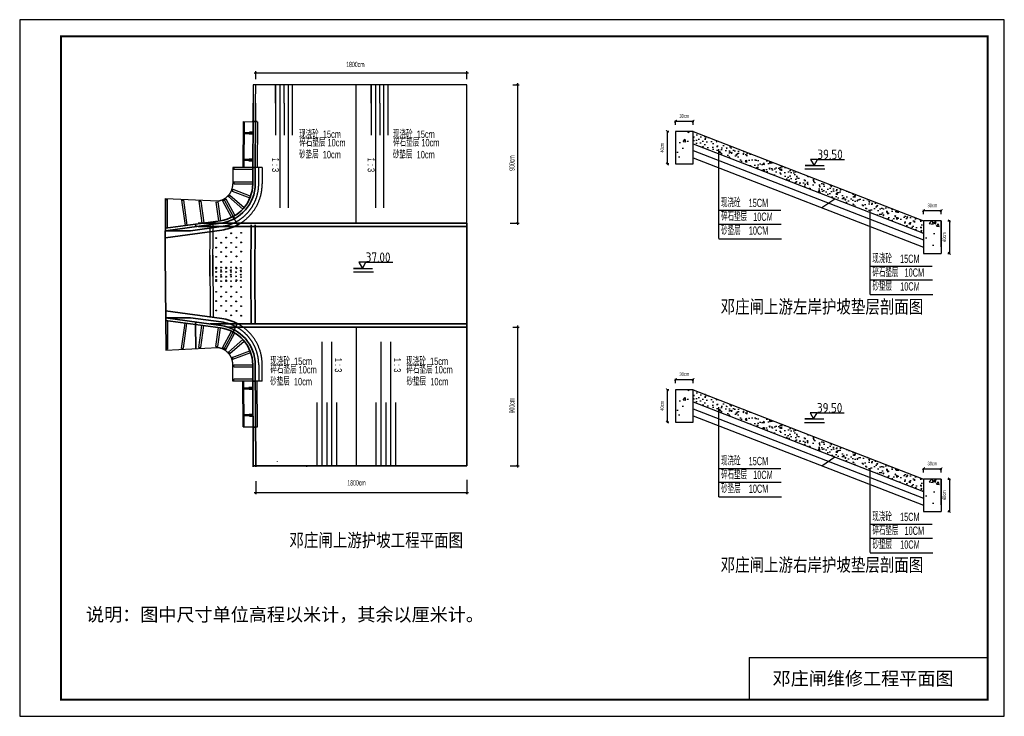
# Model space of a CAD drawing. Extents: x 38307 to 81813, y 18918 to 23127.
# Tile 1 of 2: x 38307 to 44247, y 18927 to 23127. Entities that reach past the tile are written whole.
import ezdxf

# ---------------------------------------------------------------- set-up
doc = ezdxf.new("R2010")
doc.units = 0
doc.header["$LTSCALE"] = 1000
doc.header["$MEASUREMENT"] = 0
doc.linetypes.add('DASHED2', pattern=[0.375, 0.25, -0.125])
for name, color, linetype in [('1XSX', 7, 'Continuous'), ('3XUX', 2, 'DASHED2'), ('Dmtz', 7, 'Continuous')]:
    doc.layers.add(name, color=color, linetype=linetype)
doc.layers.add('2CSX', color=1, linetype='Continuous', lineweight=35)
doc.styles.add('hz-e', font='hztxt_e.shx', dxfattribs={"width": 0.58, "height": 32, "bigfont": 'hztxt.shx'})
doc.styles.add('HZTXT', font='hztxt_e.shx', dxfattribs={"width": 0.65, "height": 22, "bigfont": 'hztxt.shx'})
doc.styles.get("Standard").update_dxf_attribs({"font": 'gbenor.shx', "bigfont": 'gbcbig.shx'})
doc.styles.add('图框', font='SIMFANG.TTF', dxfattribs={"width": 0.8, "height": 4})
doc.dimstyles.new('200', dxfattribs={"dimtxt": 35, "dimasz": 10, "dimexe": 10, "dimexo": 10, "dimgap": 3, "dimtad": 1, "dimdec": 0, "dimlfac": 2, "dimzin": 0, "dimdsep": 46, "dimtxsty": 'hz-e', "dimblk1": 'OBLIQUE', "dimblk2": 'OBLIQUE', "dimsah": 1, "dimcen": 0, "dimdle": 10, "dimadec": 0, "dimazin": 0, "dimtfac": 0.05, "dimtdec": 0, "dimtofl": 0, "dimtmove": 2, "dimatfit": 3, "dimfxl": 10, "dimtolj": 1, "dimtzin": 0, "dimarcsym": 0})
doc.dimstyles.new('副本 (2)100', dxfattribs={"dimscale": 0, "dimtxt": 70, "dimasz": 15, "dimexe": 3.5, "dimexo": 40, "dimgap": 20, "dimtad": 1, "dimdec": 0, "dimlfac": 0.01, "dimrnd": 1, "dimzin": 0, "dimdsep": 46, "dimtxsty": 'HZTXT', "dimblk1": 'ARCHTICK', "dimblk2": 'ARCHTICK', "dimsah": 1, "dimcen": -0.09, "dimdle": 4, "dimclrd": 7, "dimclre": 7, "dimclrt": 7, "dimadec": 0, "dimazin": 0, "dimtfac": 1, "dimtdec": 0, "dimtofl": 0, "dimtmove": 2, "dimatfit": 3, "dimldrblk": 'ARCHTICK', "dimfxl": 1, "dimtolj": 1, "dimtzin": 0, "dimarcsym": 0})

# ---------------------------------------------------------------- blocks, each defined once
blk = doc.blocks.new('_ArchTick')
at = {"color": 0, "linetype": 'ByBlock', "const_width": 0.4}
blk.add_lwpolyline([(-0.5, -0.5), (0.5, 0.5)], dxfattribs=at)
blk = doc.blocks.new('*D5')
at = {"layer": '1XSX', "color": 7, "lineweight": -2, "ltscale": 5}
for p, q in [((42259.3, 22515.3), (42373.3, 22515.3)), ((42263.3, 22493), (42263.3, 22518.8)), ((42369.3, 22493), (42369.3, 22518.8))]:
    blk.add_line(p, q, dxfattribs=at)
at = {"layer": 'Defpoints', "color": 0, "ltscale": 5}
for p in [(42369.3, 22515.3), (42263.3, 22453), (42369.3, 22453)]:
    blk.add_point(p, dxfattribs=at)
at = {"layer": '1XSX', "color": 7, "lineweight": -2, "ltscale": 5, "xscale": 15, "yscale": 15, "zscale": 15, "rotation": 180}
blk.add_blockref('_ArchTick', (42263.3, 22515.3), dxfattribs=at)
at = {"layer": '1XSX', "color": 7, "lineweight": -2, "ltscale": 5, "xscale": 15, "yscale": 15, "zscale": 15}
blk.add_blockref('_ArchTick', (42369.3, 22515.3), dxfattribs=at)
at = {"layer": '1XSX', "color": 7, "ltscale": 5, "insert": (42316.3, 22546.3), "char_height": 22, "attachment_point": 5, "style": 'HZTXT'}
blk.add_mtext('\\A1;30cm', dxfattribs=at)
blk = doc.blocks.new('*D6')
at = {"layer": '1XSX', "color": 7, "lineweight": -2, "ltscale": 5}
for p, q in [((42213.8, 22457), (42213.8, 22253.4)), ((42223.3, 22453), (42210.3, 22453)), ((42223.3, 22257.4), (42210.3, 22257.4))]:
    blk.add_line(p, q, dxfattribs=at)
at = {"layer": 'Defpoints', "color": 0, "ltscale": 5}
for p in [(42263.3, 22453), (42213.8, 22257.4), (42263.3, 22257.4)]:
    blk.add_point(p, dxfattribs=at)
at = {"layer": '1XSX', "color": 7, "lineweight": -2, "ltscale": 5, "xscale": 15, "yscale": 15, "zscale": 15}
for p, rotation in [((42213.8, 22453), 90), ((42213.8, 22257.4), 270)]:
    blk.add_blockref('_ArchTick', p, dxfattribs=dict(at, rotation=rotation))
at = {"layer": '1XSX', "color": 7, "ltscale": 5, "insert": (42182.8, 22355.2), "char_height": 22, "attachment_point": 5, "rotation": 90, "style": 'HZTXT'}
blk.add_mtext('\\A1;40cm', dxfattribs=at)
blk = doc.blocks.new('*D7')
at = {"layer": '1XSX', "color": 7, "lineweight": -2, "ltscale": 5}
for p, q in [((43759.9, 21954.1), (43759.9, 21979.9)), ((43865.9, 21954.1), (43865.9, 21979.9)), ((43755.9, 21976.4), (43869.9, 21976.4))]:
    blk.add_line(p, q, dxfattribs=at)
at = {"layer": 'Defpoints', "color": 0, "ltscale": 5}
for p in [(43865.9, 21976.4), (43759.9, 21914.1), (43865.9, 21914.1)]:
    blk.add_point(p, dxfattribs=at)
at = {"layer": '1XSX', "color": 7, "lineweight": -2, "ltscale": 5, "xscale": 15, "yscale": 15, "zscale": 15, "rotation": 180}
blk.add_blockref('_ArchTick', (43759.9, 21976.4), dxfattribs=at)
at = {"layer": '1XSX', "color": 7, "lineweight": -2, "ltscale": 5, "xscale": 15, "yscale": 15, "zscale": 15}
blk.add_blockref('_ArchTick', (43865.9, 21976.4), dxfattribs=at)
at = {"layer": '1XSX', "color": 7, "ltscale": 5, "insert": (43812.9, 22007.4), "char_height": 22, "attachment_point": 5, "style": 'HZTXT'}
blk.add_mtext('\\A1;30cm', dxfattribs=at)
blk = doc.blocks.new('*D8')
at = {"layer": '1XSX', "color": 7, "lineweight": -2, "ltscale": 5}
for p, q in [((43905.9, 21914.1), (43918.9, 21914.1)), ((43915.4, 21918.1), (43915.4, 21714.5)), ((43905.9, 21718.5), (43918.9, 21718.5))]:
    blk.add_line(p, q, dxfattribs=at)
at = {"layer": 'Defpoints', "color": 0, "ltscale": 5}
for p in [(43865.9, 21914.1), (43865.9, 21718.5), (43915.4, 21718.5)]:
    blk.add_point(p, dxfattribs=at)
at = {"layer": '1XSX', "color": 7, "lineweight": -2, "ltscale": 5, "xscale": 15, "yscale": 15, "zscale": 15}
for p, rotation in [((43915.4, 21914.1), 90), ((43915.4, 21718.5), 270)]:
    blk.add_blockref('_ArchTick', p, dxfattribs=dict(at, rotation=rotation))
at = {"layer": '1XSX', "color": 7, "ltscale": 5, "insert": (43884.4, 21816.3), "char_height": 22, "attachment_point": 5, "rotation": 90, "style": 'HZTXT'}
blk.add_mtext('\\A1;40cm', dxfattribs=at)
blk = doc.blocks.new('_OBLIQUE')
at = {"color": 0, "linetype": 'ByBlock'}
blk.add_line((-0.5, -0.5), (0.5, 0.5), dxfattribs=at)
blk = doc.blocks.new('*D9')
at = {"layer": '1XSX', "color": 0, "lineweight": -2, "ltscale": 5}
for p, q in [((41281.4, 21272.4), (41321, 21272.4)), ((41311, 21282.4), (41311, 20428.2)), ((41266.4, 20438.2), (41321, 20438.2))]:
    blk.add_line(p, q, dxfattribs=at)
at = {"layer": 'Defpoints', "color": 0, "ltscale": 5}
for p in [(41271.4, 21272.4), (41256.4, 20438.2), (41311, 20438.2)]:
    blk.add_point(p, dxfattribs=at)
at = {"layer": '1XSX', "color": 0, "lineweight": -2, "ltscale": 5, "xscale": 10, "yscale": 10, "zscale": 10}
for p, rotation in [((41311, 21272.4), 90), ((41311, 20438.2), 270)]:
    blk.add_blockref('_OBLIQUE', p, dxfattribs=dict(at, rotation=rotation))
at = {"layer": '1XSX', "color": 0, "ltscale": 5, "insert": (41276.5, 20800.2), "char_height": 32, "attachment_point": 5, "rotation": 90, "style": 'hz-e'}
blk.add_mtext('\\A1;900cm', dxfattribs=at)
blk = doc.blocks.new('*D10')
at = {"layer": '1XSX', "color": 0, "lineweight": -2, "ltscale": 5}
for p, q in [((39730.8, 22769.3), (39730.8, 22816.1)), ((41003.8, 22768.3), (41003.8, 22816.1)), ((39720.8, 22806.1), (41013.8, 22806.1))]:
    blk.add_line(p, q, dxfattribs=at)
at = {"layer": 'Defpoints', "color": 0, "ltscale": 5}
for p in [(39730.8, 22759.3), (41003.8, 22806.1), (41003.8, 22758.3)]:
    blk.add_point(p, dxfattribs=at)
at = {"layer": '1XSX', "color": 0, "lineweight": -2, "ltscale": 5, "xscale": 10, "yscale": 10, "zscale": 10, "rotation": 180}
blk.add_blockref('_OBLIQUE', (39730.8, 22806.1), dxfattribs=at)
at = {"layer": '1XSX', "color": 0, "lineweight": -2, "ltscale": 5, "xscale": 10, "yscale": 10, "zscale": 10}
blk.add_blockref('_OBLIQUE', (41003.8, 22806.1), dxfattribs=at)
at = {"layer": '1XSX', "color": 0, "ltscale": 5, "insert": (40332.1, 22857.1), "char_height": 32, "attachment_point": 5, "style": 'hz-e', "bg_fill": 3, "box_fill_scale": 1.25, "bg_fill_color": 256, "bg_fill_true_color": 13158600, "bg_fill_transparency": 13437428}
blk.add_mtext('\\A1;1800cm', dxfattribs=at)
blk = doc.blocks.new('*D11')
at = {"layer": '1XSX', "color": 0, "lineweight": -2, "ltscale": 5}
for p, q in [((39730.8, 20345.5), (39730.8, 20266.2)), ((41003.8, 20353.1), (41003.8, 20266.2)), ((39720.8, 20276.2), (41013.8, 20276.2))]:
    blk.add_line(p, q, dxfattribs=at)
at = {"layer": 'Defpoints', "color": 0, "ltscale": 5}
for p in [(39730.8, 20355.5), (41003.8, 20363.1), (41003.8, 20276.2)]:
    blk.add_point(p, dxfattribs=at)
at = {"layer": '1XSX', "color": 0, "lineweight": -2, "ltscale": 5, "xscale": 10, "yscale": 10, "zscale": 10, "rotation": 180}
blk.add_blockref('_OBLIQUE', (39730.8, 20276.2), dxfattribs=at)
at = {"layer": '1XSX', "color": 0, "lineweight": -2, "ltscale": 5, "xscale": 10, "yscale": 10, "zscale": 10}
blk.add_blockref('_OBLIQUE', (41003.8, 20276.2), dxfattribs=at)
at = {"layer": '1XSX', "color": 0, "ltscale": 5, "insert": (40339, 20334.5), "char_height": 32, "attachment_point": 5, "style": 'hz-e'}
blk.add_mtext('\\A1;1800cm', dxfattribs=at)
blk = doc.blocks.new('*D12')
at = {"layer": '1XSX', "color": 0, "lineweight": -2, "ltscale": 5}
for p, q in [((41281.4, 22734.8), (41321, 22734.8)), ((41311, 22744.8), (41311, 21890.5)), ((41266.4, 21900.5), (41321, 21900.5))]:
    blk.add_line(p, q, dxfattribs=at)
at = {"layer": 'Defpoints', "color": 0, "ltscale": 5}
for p in [(41271.4, 22734.8), (41256.4, 21900.5), (41311, 21900.5)]:
    blk.add_point(p, dxfattribs=at)
at = {"layer": '1XSX', "color": 0, "lineweight": -2, "ltscale": 5, "xscale": 10, "yscale": 10, "zscale": 10}
for p, rotation in [((41311, 22734.8), 90), ((41311, 21900.5), 270)]:
    blk.add_blockref('_OBLIQUE', p, dxfattribs=dict(at, rotation=rotation))
at = {"layer": '1XSX', "color": 0, "ltscale": 5, "insert": (41276.5, 22262.6), "char_height": 32, "attachment_point": 5, "rotation": 90, "style": 'hz-e'}
blk.add_mtext('\\A1;900cm', dxfattribs=at)
blk = doc.blocks.new('*D13')
at = {"layer": '1XSX', "color": 7, "lineweight": -2, "ltscale": 5}
for p, q in [((42259.3, 20958.8), (42373.3, 20958.8)), ((42263.3, 20936.5), (42263.3, 20962.3)), ((42369.3, 20936.5), (42369.3, 20962.3))]:
    blk.add_line(p, q, dxfattribs=at)
at = {"layer": 'Defpoints', "color": 0, "ltscale": 5}
for p in [(42369.3, 20958.8), (42263.3, 20896.5), (42369.3, 20896.5)]:
    blk.add_point(p, dxfattribs=at)
at = {"layer": '1XSX', "color": 7, "lineweight": -2, "ltscale": 5, "xscale": 15, "yscale": 15, "zscale": 15, "rotation": 180}
blk.add_blockref('_ArchTick', (42263.3, 20958.8), dxfattribs=at)
at = {"layer": '1XSX', "color": 7, "lineweight": -2, "ltscale": 5, "xscale": 15, "yscale": 15, "zscale": 15}
blk.add_blockref('_ArchTick', (42369.3, 20958.8), dxfattribs=at)
at = {"layer": '1XSX', "color": 7, "ltscale": 5, "insert": (42316.3, 20989.8), "char_height": 22, "attachment_point": 5, "style": 'HZTXT'}
blk.add_mtext('\\A1;30cm', dxfattribs=at)
blk = doc.blocks.new('*D14')
at = {"layer": '1XSX', "color": 7, "lineweight": -2, "ltscale": 5}
for p, q in [((42223.3, 20896.5), (42210.3, 20896.5)), ((42213.8, 20900.5), (42213.8, 20696.9)), ((42223.3, 20700.9), (42210.3, 20700.9))]:
    blk.add_line(p, q, dxfattribs=at)
at = {"layer": 'Defpoints', "color": 0, "ltscale": 5}
for p in [(42263.3, 20896.5), (42213.8, 20700.9), (42263.3, 20700.9)]:
    blk.add_point(p, dxfattribs=at)
at = {"layer": '1XSX', "color": 7, "lineweight": -2, "ltscale": 5, "xscale": 15, "yscale": 15, "zscale": 15}
for p, rotation in [((42213.8, 20896.5), 90), ((42213.8, 20700.9), 270)]:
    blk.add_blockref('_ArchTick', p, dxfattribs=dict(at, rotation=rotation))
at = {"layer": '1XSX', "color": 7, "ltscale": 5, "insert": (42182.8, 20798.7), "char_height": 22, "attachment_point": 5, "rotation": 90, "style": 'HZTXT'}
blk.add_mtext('\\A1;40cm', dxfattribs=at)
blk = doc.blocks.new('*D15')
at = {"layer": '1XSX', "color": 7, "lineweight": -2, "ltscale": 5}
for p, q in [((43755.9, 20419.9), (43869.9, 20419.9)), ((43759.9, 20397.6), (43759.9, 20423.4)), ((43865.9, 20397.6), (43865.9, 20423.4))]:
    blk.add_line(p, q, dxfattribs=at)
at = {"layer": 'Defpoints', "color": 0, "ltscale": 5}
for p in [(43865.9, 20419.9), (43759.9, 20357.6), (43865.9, 20357.6)]:
    blk.add_point(p, dxfattribs=at)
at = {"layer": '1XSX', "color": 7, "lineweight": -2, "ltscale": 5, "xscale": 15, "yscale": 15, "zscale": 15, "rotation": 180}
blk.add_blockref('_ArchTick', (43759.9, 20419.9), dxfattribs=at)
at = {"layer": '1XSX', "color": 7, "lineweight": -2, "ltscale": 5, "xscale": 15, "yscale": 15, "zscale": 15}
blk.add_blockref('_ArchTick', (43865.9, 20419.9), dxfattribs=at)
at = {"layer": '1XSX', "color": 7, "ltscale": 5, "insert": (43812.9, 20450.9), "char_height": 22, "attachment_point": 5, "style": 'HZTXT'}
blk.add_mtext('\\A1;30cm', dxfattribs=at)
blk = doc.blocks.new('*D16')
at = {"layer": '1XSX', "color": 7, "lineweight": -2, "ltscale": 5}
for p, q in [((43905.9, 20357.6), (43918.9, 20357.6)), ((43915.4, 20361.6), (43915.4, 20158)), ((43905.9, 20162), (43918.9, 20162))]:
    blk.add_line(p, q, dxfattribs=at)
at = {"layer": 'Defpoints', "color": 0, "ltscale": 5}
for p in [(43865.9, 20357.6), (43865.9, 20162), (43915.4, 20162)]:
    blk.add_point(p, dxfattribs=at)
at = {"layer": '1XSX', "color": 7, "lineweight": -2, "ltscale": 5, "xscale": 15, "yscale": 15, "zscale": 15}
for p, rotation in [((43915.4, 20357.6), 90), ((43915.4, 20162), 270)]:
    blk.add_blockref('_ArchTick', p, dxfattribs=dict(at, rotation=rotation))
at = {"layer": '1XSX', "color": 7, "ltscale": 5, "insert": (43884.4, 20259.8), "char_height": 22, "attachment_point": 5, "rotation": 90, "style": 'HZTXT'}
blk.add_mtext('\\A1;40cm', dxfattribs=at)

msp = doc.modelspace()

# ---------------------------------------------------------------- hatches: boundary and pattern name
h = msp.add_hatch()
h.set_pattern_fill('AR-CONC', color=256, style=0)
h.set_pattern_definition([(50, (41181.15, 16851.5), (182.1847, -15.939), [19.05, -209.55]), (355, (41181.15, 16851.5), (-35.243, 191.0566), [15.24, -167.64]), (100.451, (41196.33, 16850.17), (146.9425, 175.1167), [16.19, -178.09]), (46.184, (41181.15, 16902.3), (271.079, -42.042), [28.575, -314.325]), (96.6356, (41203.74, 16898.8), (237.404, 247.426), [24.285, -267.135]), (351.184, (41181.15, 16902.3), (237.405, 247.425), [22.86, -251.46]), (21, (41206.55, 16889.6), (151.615, -102.2655), [19.05, -209.55]), (326, (41206.55, 16889.6), (61.802, 184.188), [15.24, -167.64]), (71.4514, (41219.18, 16881.08), (213.4165, 81.923), [16.19, -178.09]), (37.5, (41181.15, 16851.5), (3.0886, 84.55504), [0, -165.608, 0, -170.18, 0, -168.275]), (7.5, (41181.15, 16851.5), (66.8197, 100.1806), [0, -97.028, 0, -161.798, 0, -64.135]), (327.5, (41124.505, 16851.5), (135.5906, -5.72874), [0, -63.5, 0, -198.12, 0, -262.89]), (317.5, (41099.1, 16851.5), (148.1292, 25.4265), [0, -82.55, 0, -131.572, 0, -186.69])])
h.paths.add_polyline_path([(42369.28, 22453), (42263.26, 22453), (42263.26, 22297.24), (42369.28, 22297.24)])
h.paths.add_polyline_path([(43865.91, 21914.09), (43759.9, 21914.09), (43759.9, 21758.33), (43865.91, 21758.33)])
h = msp.add_hatch()
h.set_pattern_fill('AR-CONC', color=256, scale=10, style=0)
h.set_pattern_definition([(50, (0, 0), (71.72602, -6.27521), [7.5, -82.5]), (355, (0, 0), (-13.87513, 75.21921), [6, -66]), (100.4514, (5.98, -0.52), (57.85094, 68.94395), [6.37402, -70.11421]), (46.1842, (0, 20), (106.7241, -16.5519), [11.25, -123.75]), (96.6356, (8.89, 18.62), (93.46627, 97.41179), [9.56103, -105.1713]), (351.1842, (0, 20), (93.4662, 97.41186), [9, -99]), (21, (10, 15), (59.690705, -40.26189), [7.5, -82.5]), (326, (10, 15), (24.33153, 72.515), [6, -66]), (71.4514, (14.974, 11.645), (84.02226, 32.25305), [6.37402, -70.11421]), (37.5, (0, 0), (1.215986, 33.289385), [0, -65.2, 0, -67, 0, -66.25]), (7.5, (0, 0), (26.306954, 39.44117), [0, -38.2, 0, -63.7, 0, -25.25]), (327.5, (-22.3, 0), (53.382244, -2.255487), [0, -25, 0, -78, 0, -103.5]), (317.5, (-32.3, 0), (58.318617, 10.0105), [0, -32.5, 0, -51.8, 0, -73.5])])
h.paths.add_polyline_path([(42369.28, 22453), (42369.28, 22378.94), (43759.9, 21840.03), (43759.9, 21914.09)])
h = msp.add_hatch()
h.set_pattern_fill('AR-CONC', color=256, style=0)
h.set_pattern_definition([(50, (41181.15, 15294.98), (182.1847, -15.939), [19.05, -209.55]), (355, (41181.15, 15294.98), (-35.243, 191.0566), [15.24, -167.64]), (100.451, (41196.33, 15293.66), (146.9425, 175.1167), [16.19, -178.09]), (46.184, (41181.15, 15345.78), (271.079, -42.042), [28.575, -314.325]), (96.6356, (41203.74, 15342.28), (237.404, 247.426), [24.285, -267.135]), (351.184, (41181.15, 15345.78), (237.405, 247.425), [22.86, -251.46]), (21, (41206.55, 15333.08), (151.615, -102.2655), [19.05, -209.55]), (326, (41206.55, 15333.08), (61.802, 184.188), [15.24, -167.64]), (71.4514, (41219.18, 15324.56), (213.4165, 81.923), [16.19, -178.09]), (37.5, (41181.15, 15294.984), (3.0886, 84.55504), [0, -165.608, 0, -170.18, 0, -168.275]), (7.5, (41181.15, 15294.98), (66.8197, 100.1806), [0, -97.028, 0, -161.798, 0, -64.135]), (327.5, (41124.505, 15294.984), (135.5906, -5.72874), [0, -63.5, 0, -198.12, 0, -262.89]), (317.5, (41099.1, 15294.98), (148.1292, 25.4265), [0, -82.55, 0, -131.572, 0, -186.69])])
h.paths.add_polyline_path([(42369.28, 20896.48), (42263.26, 20896.48), (42263.26, 20740.73), (42369.28, 20740.73)])
h.paths.add_polyline_path([(43865.91, 20357.57), (43759.9, 20357.57), (43759.9, 20201.81), (43865.91, 20201.81)])
h = msp.add_hatch()
h.set_pattern_fill('AR-CONC', color=256, scale=10, style=0)
h.set_pattern_definition([(50, (0, -1556.52), (71.72602, -6.27521), [7.5, -82.5]), (355, (0, -1556.52), (-13.87513, 75.21921), [6, -66]), (100.4514, (5.98, -1557.04), (57.85094, 68.94395), [6.37402, -70.11421]), (46.1842, (0, -1536.52), (106.7241, -16.5519), [11.25, -123.75]), (96.6356, (8.89, -1537.9), (93.46627, 97.41179), [9.56103, -105.1713]), (351.1842, (0, -1536.52), (93.4662, 97.41186), [9, -99]), (21, (10, -1541.52), (59.690705, -40.26189), [7.5, -82.5]), (326, (10, -1541.52), (24.33153, 72.515), [6, -66]), (71.4514, (14.974, -1544.874), (84.02226, 32.25305), [6.37402, -70.11421]), (37.5, (0, -1556.52), (1.215986, 33.289385), [0, -65.2, 0, -67, 0, -66.25]), (7.5, (0, -1556.52), (26.306954, 39.44117), [0, -38.2, 0, -63.7, 0, -25.25]), (327.5, (-22.3, -1556.52), (53.382244, -2.255487), [0, -25, 0, -78, 0, -103.5]), (317.5, (-32.3, -1556.52), (58.318617, 10.0105), [0, -32.5, 0, -51.8, 0, -73.5])])
h.paths.add_polyline_path([(42369.28, 20896.48), (42369.28, 20822.42), (43759.9, 20283.51), (43759.9, 20357.57)])

# ---------------------------------------------------------------- linework, layer by layer
for p, q in [((42263.26, 22453), (42263.26, 22257.41)), ((42369.28, 22453), (42263.26, 22453)), ((42369.28, 22257.41), (42369.28, 22453)), ((42369.28, 22453), (43759.9, 21914.09)), ((42369.28, 22378.94), (43759.9, 21840.03)), ((42369.28, 22337.97), (43759.9, 21799.06)), ((42369.28, 22294.91), (43759.9, 21756)), ((42524.3, 21807.63), (42524.3, 22316.62)), ((43119.96, 22284.8), (43282.47, 22284.78)), ((42263.26, 22257.41), (42369.28, 22257.41)), ((43044.53, 22227.29), (43165.14, 22227.29)), ((43098.86, 22248.25), (43046.11, 22248.25)), ((43046.11, 22248.25), (43160.38, 22248.25)), ((43437.61, 21470.83), (43437.61, 21979.82)), ((43759.9, 21914.09), (43759.9, 21718.5)), ((43865.91, 21914.09), (43759.9, 21914.09)), ((43865.91, 21758.33), (43865.91, 21914.09)), ((43865.91, 21914.09), (43865.91, 21718.5)), ((43759.9, 21718.5), (43865.91, 21718.5)), ((40374.22, 21628.05), (40321.47, 21628.05)), ((40321.47, 21628.05), (40435.74, 21628.05)), ((40395.31, 21664.6), (40557.82, 21664.58)), ((40319.88, 21607.09), (40440.5, 21607.09)), ((40336.41, 21272.44), (40336.41, 20438.18)), ((42263.26, 20896.48), (42263.26, 20700.89)), ((42369.28, 20896.48), (42263.26, 20896.48)), ((42369.28, 20700.89), (42369.28, 20896.48)), ((42369.28, 20896.48), (43759.9, 20357.57)), ((42369.28, 20822.42), (43759.9, 20283.51)), ((42369.28, 20781.45), (43759.9, 20242.54)), ((42369.28, 20738.39), (43759.9, 20199.48)), ((42524.3, 20251.11), (42524.3, 20760.1)), ((43117.36, 20756.75), (43279.87, 20756.73)), ((42263.26, 20700.89), (42369.28, 20700.89)), ((43041.93, 20699.24), (43162.55, 20699.24)), ((43096.26, 20720.21), (43043.52, 20720.21)), ((43043.52, 20720.21), (43157.79, 20720.21)), ((43437.61, 19914.31), (43437.61, 20423.3)), ((43759.9, 20357.57), (43759.9, 20161.98)), ((43865.91, 20357.57), (43759.9, 20357.57)), ((43865.91, 20201.81), (43865.91, 20357.57)), ((43865.91, 20357.57), (43865.91, 20161.98)), ((43759.9, 20161.98), (43865.91, 20161.98))]:
    msp.add_line(p, q)
for points in [[(38306.94, 18927.16), (44246.94, 18927.16), (44246.94, 23127.16), (38306.94, 23127.16)], [(43098.86, 22248.25), (43119.96, 22284.8), (43077.76, 22284.8)], [(40374.22, 21628.05), (40395.31, 21664.6), (40353.12, 21664.6)], [(43096.26, 20720.21), (43117.36, 20756.75), (43075.17, 20756.75)]]:
    msp.add_lwpolyline(points, close=True)
at = {"const_width": 12}
msp.add_lwpolyline([(38556.94, 23027.16), (44146.94, 23027.16), (44146.94, 19027.16), (38556.94, 19027.16), (38556.94, 23027.16)], dxfattribs=at)
at = {"layer": '1XSX', "ltscale": 5}
for p, q in [((39849.44, 22734.53), (39849.44, 22430.87)), ((39875.51, 22734.53), (39875.51, 21992.58)), ((39901.59, 22624.66), (39901.59, 22430.87)), ((40478.67, 22624.66), (40478.67, 22430.87)), ((42525.32, 22311.16), (42525.32, 22347.19)), ((43224.63, 22045.67), (43146.7, 21992.71)), ((42524.7, 21978.59), (42897.87, 21978.59)), ((42527.33, 21894.54), (42900.5, 21894.54)), ((42524.7, 21806.74), (42903.13, 21806.74)), ((43438.01, 21641.79), (43811.18, 21641.79)), ((43440.64, 21557.74), (43813.81, 21557.74)), ((43438.01, 21469.94), (43816.44, 21469.94)), ((40131.56, 20438.18), (40131.56, 21185.69)), ((40190.73, 20438.18), (40190.73, 21185.69)), ((40487.78, 20438.18), (40487.78, 21185.69)), ((40546.95, 20438.18), (40546.95, 21185.69)), ((40101.98, 20438.18), (40101.98, 20820.02)), ((40161.15, 20438.18), (40161.15, 20820.02)), ((40220.32, 20438.18), (40220.32, 20820.02)), ((40458.19, 20438.18), (40458.19, 20820.02)), ((40517.36, 20438.18), (40517.36, 20820.02)), ((40576.53, 20438.18), (40576.53, 20820.02)), ((42525.32, 20754.64), (42525.32, 20790.67)), ((43224.63, 20489.15), (43146.7, 20436.19)), ((42524.7, 20422.07), (42897.87, 20422.07)), ((42527.33, 20338.02), (42900.5, 20338.02)), ((42524.7, 20250.22), (42903.13, 20250.22)), ((43438.01, 20085.27), (43811.18, 20085.27)), ((43440.64, 20001.22), (43813.81, 20001.22)), ((43438.01, 19913.42), (43816.44, 19913.42)), ((42706.94, 19281.13), (42706.94, 19027.16))]:
    msp.add_line(p, q, dxfattribs=at)
at = {"layer": '1XSX'}
msp.add_line((42706.94, 19281.13), (44146.94, 19281.13), dxfattribs=at)
at = {"layer": '1XSX', "color": 7, "ltscale": 5, "const_width": 3.6}
for points in [[(39719.15, 22236.1, -1), (39722.75, 22236.08, -1)], [(39719.15, 20948.05, 1), (39722.75, 20948.07, 1)]]:
    msp.add_lwpolyline(points, format="xyb", close=True, dxfattribs=at)
at = {"layer": '1XSX', "color": 7}
for centre in [(39492.77, 21810.64), (39552.86, 21813.16), (39582.78, 21839.42), (39615.45, 21812.93), (39642.87, 21841.94), (39492.51, 21753.24), (39522.51, 21782.29), (39552.5, 21752.97), (39582.51, 21782.02), (39612.59, 21755.48), (39642.6, 21784.54), (39492.38, 21697.61), (39522.38, 21726.67), (39552.46, 21700.13), (39582.38, 21726.39), (39615.06, 21699.91), (39642.47, 21728.91), (39491.7, 21625.91), (39491.96, 21633.24), (39521.71, 21633.1), (39522.11, 21666.67), (39551.78, 21628.43), (39551.96, 21632.97), (39581.71, 21633.38), (39582.11, 21666.4), (39611.96, 21632.69), (39614.38, 21628.2), (39641.79, 21630.86), (39642.2, 21668.91), (39491.83, 21606.53), (39491.83, 21577.61), (39521.43, 21616.57), (39521.43, 21589.18), (39521.84, 21606.67), (39521.84, 21577.48), (39551.83, 21606.81), (39551.83, 21577.34), (39581.43, 21616.3), (39581.43, 21589.45), (39581.84, 21606.4), (39581.84, 21577.75), (39611.91, 21604.29), (39611.91, 21579.86), (39641.51, 21616.02), (39641.51, 21589.73), (39641.92, 21608.91), (39641.92, 21575.23), (39491.7, 21558.24), (39491.96, 21550.91), (39521.71, 21551.04), (39522.11, 21517.48), (39551.78, 21555.72), (39551.96, 21551.18), (39581.71, 21550.77), (39582.11, 21517.75), (39611.96, 21551.45), (39614.38, 21555.94), (39641.79, 21553.29), (39642.2, 21515.23), (39492.38, 21486.53), (39522.38, 21457.48), (39552.46, 21484.02), (39582.38, 21457.75), (39615.06, 21484.24), (39642.47, 21455.23), (39492.51, 21430.91), (39522.51, 21401.85), (39552.5, 21431.18), (39582.51, 21402.13), (39612.59, 21428.66), (39642.6, 21399.61), (39492.77, 21373.51), (39552.86, 21370.99), (39582.78, 21344.72), (39615.45, 21371.21), (39642.87, 21342.21)]:
    msp.add_circle(centre, 2.6, dxfattribs=at)
at = {"layer": '2CSX'}
for p, q in [((39715.22, 22624.66), (39713, 22137.12)), ((39730.22, 22624.66), (39728, 22137.05)), ((39714.72, 22513.8), (39729.72, 22513.73)), ((39185.22, 21660.61), (39186.24, 22049.77)), ((39592.83, 21930.04), (39598.22, 21932.93)), ((39594.42, 21940), (39601.55, 21926.71)), ((39603.6, 21935.82), (39598.22, 21932.93)), ((39186.7, 21855), (39520.32, 21900.34)), ((39186.77, 21870.15), (39518.3, 21915.2)), ((39337.59, 21854.31), (39523.14, 21879.53)), ((39366.89, 21894.62), (39368.91, 21879.76)), ((39384.11, 21900.53), (41003.85, 21900.53)), ((39384.11, 21879.98), (41003.85, 21879.98)), ((39701.54, 21597.65), (39702.87, 21889.85)), ((39725.54, 21597.54), (39726.87, 21889.74)), ((41003.85, 21900.53), (41003.85, 20438.18)), ((39186.51, 21812.59), (39525.97, 21858.72)), ((39186.7, 21855), (39337.59, 21854.31)), ((39184.98, 21706.51), (39189.61, 21134.48)), ((39700.99, 21706.51), (39701.53, 21587.1)), ((39700.99, 21581.56), (39701.53, 21700.97)), ((39724.98, 21708.41), (39725.53, 21587.21)), ((39724.98, 21579.66), (39725.53, 21700.86)), ((39701.54, 21586.5), (39702.87, 21294.3)), ((39725.54, 21586.61), (39726.87, 21294.41)), ((39186.51, 21371.56), (39525.97, 21325.43)), ((39186.7, 21329.15), (39337.59, 21329.83)), ((39186.7, 21329.15), (39520.32, 21283.81)), ((39337.59, 21329.83), (39523.14, 21304.62)), ((39186.77, 21314), (39518.3, 21268.95)), ((39366.89, 21289.52), (39368.91, 21304.39)), ((39369.24, 21143.42), (39366.89, 21289.52)), ((39456.31, 21293), (41003.85, 21293)), ((39567.51, 21272.44), (41003.85, 21272.44)), ((39592.83, 21254.11), (39598.22, 21251.22)), ((39594.42, 21244.15), (39601.55, 21257.43)), ((39603.6, 21248.32), (39598.22, 21251.22)), ((39715.81, 20430.35), (39713, 21047.02)), ((39730.81, 20430.42), (39728, 21047.09)), ((39714.72, 20670.35), (39729.72, 20670.42)), ((39715.78, 20438.18), (41003.85, 20438.18)), ((38556.94, 19842.88), (38556.94, 19842.88))]:
    msp.add_line(p, q, dxfattribs=at)
at = {"layer": '2CSX', "color": 7}
for p, q in [((39713.45, 22236.12), (39728.45, 22236.05)), ((39713.45, 20948.02), (39728.45, 20948.09))]:
    msp.add_line(p, q, dxfattribs=at)
at = {"layer": '2CSX'}
for centre, radius, start, end in [((39488, 22138.15), 225, 277.738518, 359.738518), ((39488, 22138.15), 240, 277.738518, 359.738518), ((39488, 22138.15), 261, 277.738518, 288.370624), ((39488, 22138.15), 282, 277.738518, 298.453048), ((39488, 21046), 282, 61.546952, 82.261482), ((39488, 21046), 225, 0.261482, 82.261482), ((39488, 21046), 240, 0.261482, 82.261482), ((39488, 21046), 261, 71.629376, 82.261482)]:
    msp.add_arc(centre, radius, start, end, dxfattribs=at)
at = {"layer": '3XUX', "color": 7, "ltscale": 3}
for p, q in [((39714.72, 22513.8), (39708.72, 22513.83)), ((39738.72, 22513.69), (39729.72, 22513.73)), ((39770.45, 22235.86), (39728.45, 22236.05)), ((39770.45, 20948.28), (39728.45, 20948.09)), ((39714.72, 20670.35), (39708.72, 20670.32)), ((39738.72, 20670.46), (39729.72, 20670.42))]:
    msp.add_line(p, q, dxfattribs=at)
at = {"layer": '3XUX', "color": 2, "ltscale": 3}
for p, q in [((39654.71, 22512.39), (39653.45, 22236.4)), ((39654.71, 22512.39), (39741.71, 22511.99)), ((39660.71, 22512.36), (39659.45, 22236.37)), ((39741.71, 22511.99), (39740.45, 22236)), ((39714.38, 22439.46), (39660.38, 22439.71)), ((39714.4, 22445.46), (39660.41, 22445.71)), ((39714.36, 22436.46), (39690.71, 22436.57)), ((39714.39, 22442.46), (39691.66, 22442.56)), ((39714.42, 22448.46), (39692.61, 22448.56)), ((39713.64, 22277.88), (39659.64, 22278.12)), ((39713.67, 22283.88), (39659.67, 22284.12)), ((39713.65, 22280.88), (39690.92, 22280.98)), ((39713.68, 22286.88), (39691.88, 22286.98)), ((39593.45, 22236.67), (39593, 22137.67)), ((39713.45, 22236.12), (39593.45, 22236.67)), ((39599.45, 22236.64), (39599.4, 22224.64)), ((39713.39, 22224.12), (39599.4, 22224.64)), ((39713.63, 22274.88), (39689.97, 22274.98)), ((39749, 22136.96), (39749.45, 22235.96)), ((39770.45, 22235.86), (39770, 22136.86)), ((39593.77, 22104.47), (39700.44, 22064.03)), ((39599.05, 22149.64), (39599, 22137.64)), ((39599, 22137.64), (39713, 22137.12)), ((39599.05, 22149.64), (39713.05, 22149.12)), ((39187.29, 22043.78), (39199.56, 22043.16)), ((39187.59, 22049.77), (39502.14, 22034.11)), ((39198.78, 21871.78), (39199.56, 22043.16)), ((39283.49, 22038.99), (39304.26, 21886.11)), ((39283.49, 22038.99), (39295.68, 22038.38)), ((39295.68, 22038.38), (39316.15, 21887.73)), ((39540.44, 22040.5), (39594.42, 21940)), ((39540.44, 22040.5), (39594.42, 21940)), ((39551.01, 22046.18), (39604.99, 21945.68)), ((39567.36, 22060.54), (39653.12, 21985.31)), ((39575.27, 22069.56), (39661.03, 21994.33)), ((39589.51, 22093.25), (39696.19, 22052.81)), ((39387.13, 22033.83), (39405.33, 21899.85)), ((39387.13, 22033.83), (39399.32, 22033.22)), ((39399.32, 22033.22), (39417.23, 21901.46)), ((39491.06, 22026.54), (39502.95, 22028.16)), ((39491.06, 22026.54), (39506.41, 21913.58)), ((39502.95, 22028.16), (39518.3, 21915.2)), ((39529.87, 22034.83), (39583.85, 21934.32)), ((39601.55, 21926.71), (39621.43, 21889.71)), ((39454.94, 21581.56), (39456.42, 21906.79)), ((39472.94, 21581.56), (39474.43, 21909.24)), ((39454.94, 21706.51), (39456.63, 21334.85)), ((39472.94, 21706.51), (39474.65, 21332.4)), ((39198.78, 21312.37), (39199.56, 21140.98)), ((39283.49, 21145.16), (39304.26, 21298.03)), ((39295.68, 21145.77), (39316.15, 21296.42)), ((39387.13, 21150.32), (39405.33, 21284.3)), ((39399.32, 21150.93), (39417.23, 21282.68)), ((39491.06, 21157.6), (39506.41, 21270.56)), ((39502.95, 21155.99), (39518.3, 21268.95)), ((39601.55, 21257.43), (39621.43, 21294.43)), ((39529.87, 21149.32), (39583.85, 21249.83)), ((39540.44, 21143.64), (39594.42, 21244.15)), ((39540.44, 21143.64), (39594.42, 21244.15)), ((39551.01, 21137.97), (39604.99, 21238.47)), ((39187.59, 21134.38), (39502.14, 21150.04)), ((39387.13, 21150.32), (39399.32, 21150.93)), ((39491.06, 21157.6), (39502.95, 21155.99)), ((39567.36, 21123.6), (39653.12, 21198.84)), ((39575.27, 21114.58), (39661.03, 21189.82)), ((39187.29, 21140.37), (39199.56, 21140.98)), ((39283.49, 21145.16), (39295.68, 21145.77)), ((39589.51, 21090.9), (39696.19, 21131.34)), ((39593.77, 21079.68), (39700.44, 21120.12)), ((39593.45, 20947.48), (39593, 21046.48)), ((39599, 21046.5), (39713, 21047.02)), ((39599.05, 21034.5), (39599, 21046.5)), ((39599.05, 21034.5), (39713.05, 21035.02)), ((39749, 21047.19), (39749.45, 20948.19)), ((39770.45, 20948.28), (39770, 21047.28)), ((39713.45, 20948.02), (39593.45, 20947.48)), ((39713.39, 20960.02), (39599.4, 20959.5)), ((39599.45, 20947.5), (39599.4, 20959.5)), ((39654.71, 20671.75), (39653.45, 20947.75)), ((39660.71, 20671.78), (39659.45, 20947.78)), ((39713.63, 20909.27), (39689.97, 20909.16)), ((39741.71, 20672.15), (39740.45, 20948.15)), ((39713.64, 20906.27), (39659.64, 20906.02)), ((39713.67, 20900.27), (39659.67, 20900.02)), ((39713.65, 20903.27), (39690.92, 20903.17)), ((39713.68, 20897.27), (39691.88, 20897.17)), ((39714.38, 20744.69), (39660.38, 20744.44)), ((39714.4, 20738.69), (39660.41, 20738.44)), ((39714.36, 20747.69), (39690.71, 20747.58)), ((39714.39, 20741.69), (39691.66, 20741.58)), ((39714.42, 20735.69), (39692.61, 20735.59)), ((39654.71, 20671.75), (39741.71, 20672.15))]:
    msp.add_line(p, q, dxfattribs=at)
for centre, radius, start, end in [((39488, 22138.15), 111, 359.738518, 359.738518), ((39488, 22138.15), 105, 277.738518, 359.738518), ((39488, 22138.15), 261, 288.370624, 359.738518), ((39488, 22138.15), 111, 336.139939, 342.337098), ((39488, 22138.15), 282, 298.453048, 359.738518), ((39482.71, 22135.31), 111, 295.139939, 301.337098), ((39493.29, 22140.99), 111, 295.139939, 301.337098), ((39488, 22138.15), 111, 315.639939, 321.837098), ((39488, 21046), 261, 0.261482, 71.629376), ((39488, 21046), 282, 0.261482, 61.546952), ((39488, 21046), 111, 0.261482, 0.261482), ((39488, 21046), 105, 0.261482, 82.261482), ((39482.71, 21048.84), 111, 58.662902, 64.860061), ((39493.29, 21043.16), 111, 58.662902, 64.860061), ((39488, 21046), 111, 38.162902, 44.360061), ((39488, 21046), 111, 17.662902, 23.860061)]:
    msp.add_arc(centre, radius, start, end, dxfattribs=at)
at = {"layer": 'Dmtz', "color": 7, "linetype": 'Continuous'}
for points in [[(39862.43, 20463.42), (39862.43, 20464.92)], [(40039.49, 20431.03), (40039.5, 20432.53)]]:
    msp.add_lwpolyline(points, dxfattribs=at)

# ---------------------------------------------------------------- texts
for s, p in [('39.50', (43119.17, 22286.86)), ('37.00', (40394.52, 21666.66)), ('39.50', (43116.57, 20758.81))]:
    msp.add_text(s, height=57.079).set_placement(p)
at = {"style": '图框'}
for s, p in [('说明：图中尺寸单位高程以米计，其余以厘米计。', (38706.95, 19500.64)), ('邓庄闸维修工程平面图', (42849.08, 19114.88))]:
    msp.add_text(s, height=80, dxfattribs=at).set_placement(p)
at = {"char_height": 80, "attachment_point": 1, "style": '图框'}
for s, insert, width in [('邓庄闸上游左岸护坡垫层剖面图', (42535.67, 21436.92), 1325.5738), ('邓庄闸上游护坡工程平面图', (39934.17, 20028.85), 1056.1451), ('邓庄闸上游右岸护坡垫层剖面图', (42535.67, 19880.41), 1322.9132)]:
    msp.add_mtext(s, dxfattribs=dict(at, insert=insert, width=width))
at = {"layer": '1XSX', "color": 7, "style": 'hz-e'}
for s, height, rotation, width, p in [('现浇砼  15cm', 45, 0.261482, 0.65, (39992.74, 22413.14)), ('现浇砼  15cm', 45, 0.261482, 0.65, (40558.99, 22413.14)), ('碎石垫层 10cm', 45, 0.261482, 0.65, (39993.48, 22362.36)), ('碎石垫层 10cm', 45, 0.261482, 0.65, (40559.73, 22362.36)), ('砂垫层  10cm', 45, 0.261482, 0.65, (39992.15, 22290.52)), ('砂垫层  10cm', 45, 0.261482, 0.65, (40558.4, 22290.52)), ('1 : 3', 42, 269.738518, 0.7, (39829.39, 22295.65)), ('1 : 3', 42, 269.738518, 0.7, (40406.47, 22295.65)), ('现浇砼  15cm', 45, 0.261482, 0.65, (39818.74, 21044.39)), ('现浇砼  15cm', 45, 0.261482, 0.65, (40639.09, 21044.39)), ('碎石垫层 10cm', 45, 0.261482, 0.65, (39819.48, 20993.61)), ('1 : 3', 42, 269.738518, 0.7, (40208.58, 21088.28)), ('1 : 3', 42, 269.738518, 0.7, (40564.79, 21088.28)), ('碎石垫层 10cm', 45, 0.261482, 0.65, (40639.82, 20993.61)), ('砂垫层  10cm', 45, 0.261482, 0.65, (39818.15, 20921.77)), ('砂垫层  10cm', 45, 0.261482, 0.65, (40640.75, 20921.77))]:
    msp.add_text(s, height=height, rotation=rotation, dxfattribs=dict(at, width=width)).set_placement(p)
at = {"layer": '1XSX', "color": 7, "char_height": 50, "width": 460, "attachment_point": 1, "rotation": 0.261482, "style": 'hz-e'}
for insert in [(42537.87, 22046.56), (43451.18, 21709.76), (42537.87, 20490.04), (43451.18, 20153.24)]:
    msp.add_mtext('现浇砼    15CM\\P碎石垫层   10CM\\P砂垫层    10CM\\P       ', dxfattribs=dict(at, insert=insert))

# ---------------------------------------------------------------- dimensions: what is measured, and where the dimension line sits
at = {"layer": '1XSX', "ltscale": 5}
for base, p1, p2, picture, middle in [((41310.98, 21900.53), (41271.43, 22734.8), (41256.43, 21900.53), '*D12', (41276.48, 22262.6)), ((41310.98, 20438.18), (41271.43, 21272.44), (41256.43, 20438.18), '*D9', (41276.48, 20800.24))]:
    dim = msp.add_linear_dim(base=base, p1=p1, p2=p2, angle=90, text='900cm', dimstyle='200', dxfattribs=at)
    dim.commit()
    dim.dimension.update_dxf_attribs({"geometry": picture, "text_midpoint": middle, "dimtype": 160})
for base, p1, p2, picture, middle in [((42369.28, 22515.34), (42263.26, 22453), (42369.28, 22453), '*D5', (42316.27, 22546.34)), ((43865.91, 21976.43), (43759.9, 21914.09), (43865.91, 21914.09), '*D7', (43812.91, 22007.43)), ((42369.28, 20958.82), (42263.26, 20896.48), (42369.28, 20896.48), '*D13', (42316.27, 20989.82)), ((43865.91, 20419.91), (43759.9, 20357.57), (43865.91, 20357.57), '*D15', (43812.91, 20450.91))]:
    dim = msp.add_linear_dim(base=base, p1=p1, p2=p2, text='30cm', dimstyle='副本 (2)100', override={"dimscale": 1, "dimpost": 'm'}, dxfattribs=at)
    dim.commit()
    dim.dimension.update_dxf_attribs({"geometry": picture, "text_midpoint": middle})
for base, p1, p2, picture, middle in [((42213.79, 22257.41), (42263.26, 22453), (42263.26, 22257.41), '*D6', (42182.79, 22355.2)), ((43915.38, 21718.5), (43865.91, 21914.09), (43865.91, 21718.5), '*D8', (43884.38, 21816.29)), ((42213.79, 20700.89), (42263.26, 20896.48), (42263.26, 20700.89), '*D14', (42182.79, 20798.69)), ((43915.38, 20161.98), (43865.91, 20357.57), (43865.91, 20161.98), '*D16', (43884.38, 20259.77))]:
    dim = msp.add_linear_dim(base=base, p1=p1, p2=p2, angle=90, text='40cm', dimstyle='副本 (2)100', override={"dimscale": 1, "dimpost": 'm'}, dxfattribs=at)
    dim.commit()
    dim.dimension.update_dxf_attribs({"geometry": picture, "text_midpoint": middle})
dim = msp.add_linear_dim(base=(41003.85, 20276.16), p1=(39730.78, 20355.45), p2=(41003.85, 20363.08), text='1800cm', dimstyle='200', dxfattribs=at)
dim.commit()
dim.dimension.update_dxf_attribs({"geometry": '*D11', "text_midpoint": (40338.99, 20334.46), "dimtype": 160})

# ---------------------------------------------------------------- next in the draw order: dimensions: what is measured, and where the dimension line sits
dim = msp.add_linear_dim(base=(41003.85, 22806.14), p1=(39730.84, 22759.3), p2=(41003.85, 22758.27), text='1800cm', dimstyle='200', override={"dimtfill": 1}, dxfattribs=at)
dim.commit()
dim.dimension.update_dxf_attribs({"geometry": '*D10', "text_midpoint": (40332.05, 22857.14), "dimtype": 160})

# ---------------------------------------------------------------- next in the draw order: linework, layer by layer
at = {"color": 1}
for p, q in [((41003.85, 22734.53), (39715.22, 22734.53)), ((39715.22, 22734.53), (39715.22, 22624.66)), ((39730.22, 22624.66), (39730.72, 22734.53)), ((41003.85, 21900.53), (41003.85, 22734.53))]:
    msp.add_line(p, q, dxfattribs=at)
for p, q in [((39849.44, 22624.66), (39849.44, 22734.53)), ((39901.59, 22624.66), (39901.59, 22734.53)), ((39927.66, 21992.58), (39927.66, 22734.53)), ((39953.73, 22430.87), (39953.73, 22734.53)), ((40336.41, 21900.53), (40336.41, 22734.53)), ((40426.52, 22624.66), (40426.52, 22734.53)), ((40478.67, 22624.66), (40478.67, 22734.53)), ((40504.74, 21992.58), (40504.74, 22734.53)), ((40530.81, 22430.87), (40530.81, 22734.53))]:
    msp.add_line(p, q)
at = {"layer": '1XSX', "ltscale": 5}
for p, q in [((40426.52, 22734.53), (40426.52, 22430.87)), ((40452.59, 22734.53), (40452.59, 21992.58))]:
    msp.add_line(p, q, dxfattribs=at)

doc.saveas('drawing.dxf')
